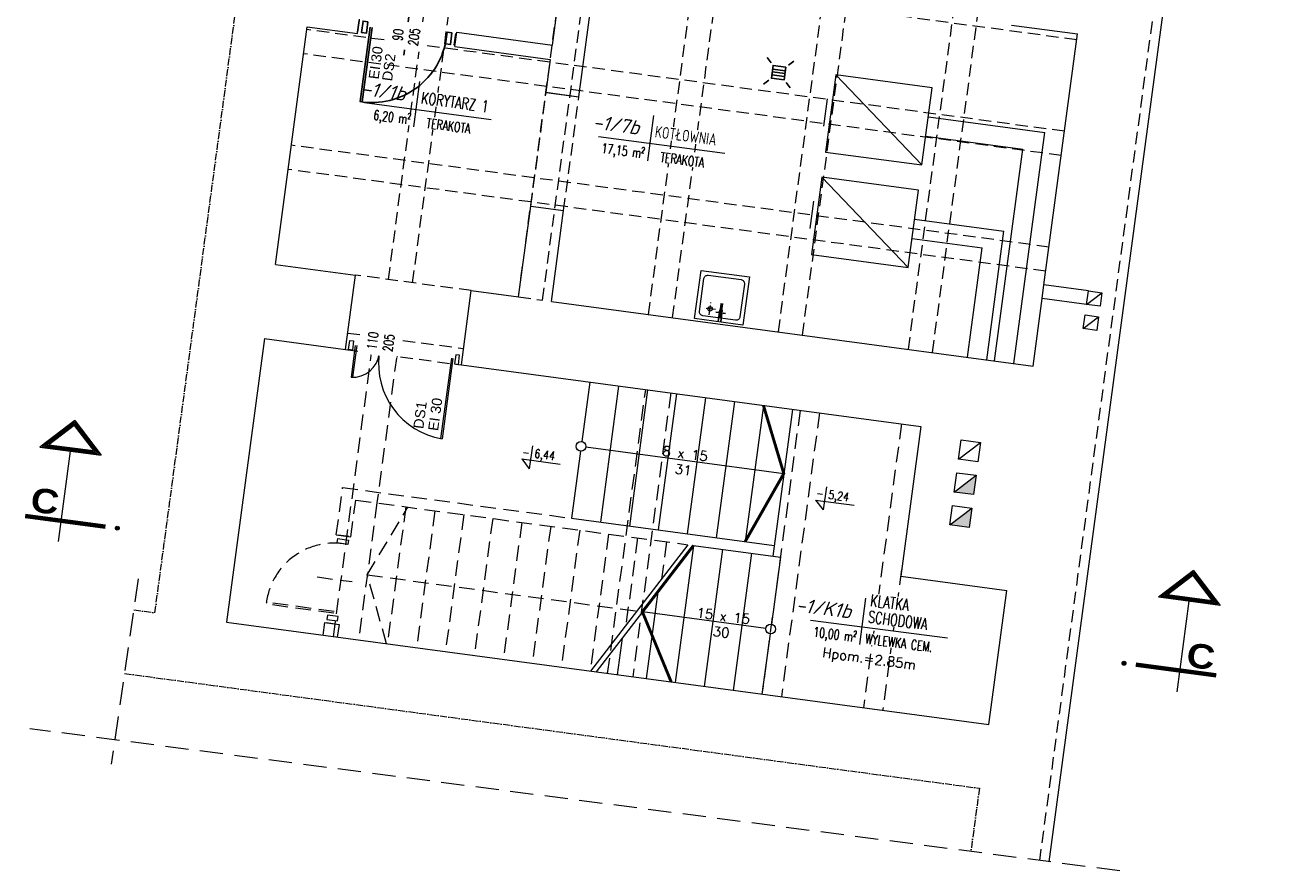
# Model space of a CAD drawing. Header units: millimetres. Extents: x 0 to 1767, y 0 to 2077.
# Tile 1 of 2: x 0 to 1288, y 0 to 868. Entities that reach past the tile are written whole.
import ezdxf
from ezdxf.enums import TextEntityAlignment as Align

# ---------------------------------------------------------------- set-up
doc = ezdxf.new("R2010")
doc.units = ezdxf.units.MM
for name, pattern in [('ACAD_ISO04W100', [30, 24, -3, 0, -3]), ('ACAD_ISO10W100', [18, 12, -3, 0, -3]), ('HIDDEN', [9.525, 6.35, -3.175]), ('HIDDEN2', [4.7625, 3.175, -1.5875])]:
    doc.linetypes.add(name, pattern=pattern)
for name, color, linetype in [('0_05', 23, 'Continuous'), ('0_13', 1, 'Continuous'), ('0_25', 3, 'Continuous'), ('0_35', 140, 'Continuous'), ('DRZWI_OZNACZENIA', 3, 'Continuous'), ('OPIS_POMIESZCZEN', 3, 'Continuous'), ('OPISY', 3, 'Continuous'), ('STOLARKA', 1, 'Continuous'), ('URZĄDZENIA', 1, 'Continuous')]:
    doc.layers.add(name, color=color, linetype=linetype)
doc.styles.add('1_100', font='simplex.shx', dxfattribs={"height": 14})
doc.styles.add('2', font='ARIAL.TTF', dxfattribs={"height": 16})
doc.styles.add('IP_simplex_07', font='simplex.shx', dxfattribs={"width": 0.7})
doc.styles.add('IP_simplex_08', font='simplex.shx', dxfattribs={"width": 0.8})
doc.styles.get("Standard").update_dxf_attribs({"font": 'arial.ttf'})
doc.styles.add('techniczny', font='isocpeur.ttf', dxfattribs={"oblique": 15, "height": 12})

# ---------------------------------------------------------------- blocks, each defined once
blk = doc.blocks.new('drz')
at = {"color": 2}
for p, q in [((12, -0.7), (12, 76.3)), ((14, -0.7), (14, 76.3))]:
    blk.add_line(p, q, dxfattribs=at)
at = {"color": 1}
for p, q in [((50, 23.3), (50, -16.5)), ((0, -6), (0, 6)), ((100, -6), (100, 6))]:
    blk.add_line(p, q, dxfattribs=at)
at = {"color": 2}
for points in [[(9, -6), (9, 6), (4, 6), (4, -6)], [(91, -6), (91, 6), (96, 6), (96, -6)]]:
    blk.add_lwpolyline(points, close=True, dxfattribs=at)
at = {"color": 1}
blk.add_arc((14, -0.7), 77, 359.9106, 91.7106, dxfattribs=at)
blk = doc.blocks.new('A$C3C8D6F47')
at = {"color": 1}
for p, q in [((-9, 9), (-13.8, 13.8)), ((9, 9), (13.8, 13.8)), ((6.6, 2.8), (-6.6, 2.8)), ((6.6, 0), (-6.6, 0)), ((-9, -9), (-13.8, -13.8)), ((6.6, -3), (-6.6, -3)), ((9, -9), (13.8, -13.8))]:
    blk.add_line(p, q, dxfattribs=at)
blk.add_lwpolyline([(6.6, 6.6), (6.6, -6.6), (-6.6, -6.6), (-6.6, 6.6)], close=True, dxfattribs=at)
blk = doc.blocks.new('A$C37B37016')
at = {"color": 1}
for p, q in [((-9, -1.3), (-9, 1.3)), ((-7.8, -1.3), (-7.8, 1.3)), ((-6.7, -1.3), (-6.7, 1.3)), ((-5.5, -1.3), (-5.5, 1.3)), ((-4.3, -1.3), (-4.3, 1.3)), ((9.1, 1.3), (-3.1, 1.3)), ((-3.1, -1.3), (-3.1, 1.3)), ((9.1, -1.3), (-3.1, -1.3))]:
    blk.add_line(p, q, dxfattribs=at)
at = {"color": 1, "linetype": 'ACAD_ISO04W100', "ltscale": 0.125}
for p, q in [((-5, 0), (5, 0)), ((0, -5), (0, 5))]:
    blk.add_line(p, q, dxfattribs=at)

msp = doc.modelspace()

# ---------------------------------------------------------------- hatches: boundary and pattern name
at = {"layer": '0_13', "lineweight": 5}
for points in [[(976.6, 406.2), (954.1, 389), (973.9, 386.4)], [(972.1, 372.5), (949.6, 355.3), (969.4, 352.7)]]:
    msp.add_hatch(color=256, dxfattribs=at).paths.add_polyline_path(points)
at = {"layer": '0_25', "lineweight": 5}
for points in [[(95, 353.9, 1), (94.4, 350, 1)], [(1128.6, 215.2, -1), (1128.1, 211.2, -1)]]:
    msp.add_hatch(color=256, dxfattribs=at).paths.add_polyline_path(points)

# ---------------------------------------------------------------- linework, layer by layer
at = {"layer": '0_05', "linetype": 'HIDDEN', "lineweight": 5, "ltscale": 2}
for p, q in [((373.1, 607.3), (530.4, 1778.8)), ((397.9, 603.9), (555.2, 1775.4)), ((506.6, 589.3), (663.8, 1760.8)), ((531.4, 586), (688.6, 1757.5)), ((1276.3, 1759.4), (1041.6, 10.7)), ((640.1, 571.4), (797.3, 1742.9)), ((664.9, 568.1), (822.1, 1739.6)), ((773.5, 553.5), (930.8, 1725)), ((798.3, 550.2), (955.6, 1721.7)), ((907, 535.6), (1064.3, 1707.1)), ((931.8, 532.3), (1089, 1703.8)), ((1080, 853.3), (302, 957.7)), ((1067.4, 759.4), (289.4, 863.8)), ((1064, 734.6), (286, 839)), ((1051.4, 640.6), (273.4, 745.1)), ((1048.1, 615.8), (270.1, 720.3)), ((331.3, 552.3), (450.2, 536.4)), ((329, 535.5), (448, 519.5))]:
    msp.add_line(p, q, dxfattribs=at)
at = {"layer": '0_13', "linetype": 'ACAD_ISO10W100', "lineweight": 5, "ltscale": 0.6}
for p, q in [((133.3, 265.1), (350, 1879.6)), ((111.6, 268), (133.3, 265.1)), ((102, 202.7), (979.9, 84.9)), ((979.9, 84.9), (971.2, 19.9))]:
    msp.add_line(p, q, dxfattribs=at)
at = {"layer": '0_13', "lineweight": 5}
for p, q in [((920.9, 724.8), (832.4, 817.4)), ((823.7, 792.7), (820, 764.7)), ((927.6, 774.4), (1047.1, 758.3)), ((924.9, 754.5), (1024.6, 741.2)), ((1015.2, 521.1), (1047.1, 758.3)), ((995.4, 523.7), (1024.6, 741.2)), ((906.8, 619.7), (818.3, 712.3)), ((809.6, 687.5), (805.8, 659.6)), ((913.4, 669.2), (1005.2, 656.9)), ((987.5, 524.8), (1005.2, 656.9)), ((910.8, 649.4), (982.7, 639.8)), ((967.6, 527.5), (982.7, 639.8)), ((1044.3, 587.8), (1046.2, 601.7)), ((1091.8, 595.6), (1046.2, 601.7)), ((1089.9, 581.7), (1105.7, 593.7)), ((1089.9, 581.7), (1044.3, 587.8)), ((1086.6, 556.9), (1102.4, 568.9)), ((958.6, 422.7), (981.1, 439.9)), ((575.9, 435.3), (779.1, 408)), ((954.1, 389), (976.6, 406.2)), ((949.6, 355.3), (972.1, 372.5)), ((633.9, 266), (586.3, 204.3)), ((760.8, 249), (633.9, 266))]:
    msp.add_line(p, q, dxfattribs=at)
at = {"layer": '0_13', "color": 1, "linetype": 'ACAD_ISO04W100', "lineweight": 5, "ltscale": 0.4}
for p, q in [((702.5, 570.9), (704.2, 583.6)), ((708.8, 576.3), (697.8, 577.8))]:
    msp.add_line(p, q, dxfattribs=at)
at = {"layer": '0_13', "linetype": 'HIDDEN2', "lineweight": 5, "ltscale": 5}
for p, q in [((316.7, 240.5), (355.8, 531.9)), ((381.6, 528.4), (361.3, 377.8)), ((598.2, 202.7), (637.3, 494.1)), ((663, 490.7), (623.9, 199.3)), ((795.8, 472.8), (756.7, 181.4)), ((815.7, 470.2), (776.6, 178.8)), ((899.9, 458.9), (860.8, 167.5)), ((319.6, 345.1), (326.1, 393.6)), ((326.1, 393.6), (561, 362.1)), ((334.5, 343.1), (339.5, 380.7)), ((334.5, 343.1), (339.5, 380.7)), ((339.5, 380.7), (680.7, 334.9)), ((361.3, 377.8), (342.4, 237.1)), ((351.4, 304), (393.1, 373.5)), ((390.9, 373.8), (372, 233.1)), ((420.8, 369.8), (401.9, 229.1)), ((450.5, 365.8), (431.6, 225.1)), ((480.2, 361.8), (461.3, 221.1)), ((510, 357.8), (491.1, 217.1)), ((510, 357.8), (491.1, 217.1)), ((539.7, 353.8), (520.8, 213.1)), ((569.5, 349.9), (550.6, 209.1)), ((319.6, 345.1), (334.5, 343.1)), ((332.5, 343.3), (321.6, 344.8)), ((599.2, 345.9), (580.3, 205.1)), ((628.9, 341.9), (616.9, 252.2)), ((658.7, 337.9), (653.6, 299.7)), ((900, 309.5), (880.6, 164.8)), ((300, 301.8), (335.9, 297)), ((351.4, 304), (628.2, 266.8)), ((371.2, 233.2), (351.4, 304)), ((317, 264.6), (247.6, 273.9)), ((317.3, 266.4), (247.8, 275.7)), ((307.5, 254.9), (305.8, 242)), ((307.5, 254.9), (322.4, 252.9)), ((320.4, 253.1), (309.5, 254.6)), ((322.4, 252.9), (320.6, 240))]:
    msp.add_line(p, q, dxfattribs=at)
at = {"layer": '0_13', "linetype": 'HIDDEN2', "lineweight": 5, "ltscale": 7.5}
for p, q in [((116.2, 300), (88.5, 109.6)), ((1124, 0), (5, 145.9))]:
    msp.add_line(p, q, dxfattribs=at)
at = {"layer": '0_13', "lineweight": 5}
for points in [[(821.8, 738.1), (920.9, 724.8), (931.5, 804.1), (832.4, 817.4)], [(807.7, 633), (906.8, 619.7), (917.4, 699), (818.3, 712.3)]]:
    msp.add_lwpolyline(points, close=True, dxfattribs=at)
at = {"layer": '0_13', "lineweight": 5, "const_width": 3}
for points in [[(739.4, 338.1), (779.1, 408), (758.2, 477.9)], [(686.4, 334.2), (633.9, 266), (663.5, 194)]]:
    msp.add_lwpolyline(points, dxfattribs=at)
at = {"layer": '0_13', "linetype": 'HIDDEN2', "lineweight": 5, "ltscale": 5}
for points in [[(331.4, 335.2), (320.6, 336.7), (321.2, 341.2), (332, 339.7)], [(321.5, 261.2), (310.7, 262.7), (310, 258.2), (320.9, 256.7)]]:
    msp.add_lwpolyline(points, close=True, dxfattribs=at)
at = {"layer": '0_13', "lineweight": 5}
for centre, radius in [((703.4, 577.1), 2.23), ((570.9, 435.9), 5), ((765.7, 248.3), 5)]:
    msp.add_circle(centre, radius, dxfattribs=at)
for centre, radius, start, end in [((336.1, 534.7), 27.9, 267.2299, 352.3552), ((440.9, 520.6), 77.9, 172.3552, 260.6116)]:
    msp.add_arc(centre, radius, start, end, dxfattribs=at)
at = {"layer": '0_13', "linetype": 'HIDDEN2', "lineweight": 5, "ltscale": 5}
msp.add_arc((317.3, 266.4), 70.1, 82.2659, 174.0658, dxfattribs=at)
at = {"layer": '0_25', "linetype": 'HIDDEN', "lineweight": 5, "ltscale": 2}
for p, q in [((519.3, 682.5), (535, 799.4)), ((553, 678), (568.7, 794.9)), ((458.2, 595.8), (339.3, 611.8)), ((506.6, 589.3), (531.4, 586))]:
    msp.add_line(p, q, dxfattribs=at)
at = {"layer": '0_25', "lineweight": 5}
for p, q in [((579.8, 501.8), (571.6, 440.9)), ((609.5, 497.8), (590.8, 358.1)), ((639.2, 493.9), (620.5, 354.1)), ((669, 489.9), (650.2, 350.1)), ((698.7, 485.9), (680, 346.1)), ((728.4, 481.9), (709.7, 342.1)), ((758.2, 477.9), (739.4, 338.1)), ((787.9, 473.9), (767.7, 323.2)), ((51, 462.5), (15.2, 435.2)), ((50.8, 461.2), (17.5, 435.8)), ((50.7, 460), (19.8, 436.4)), ((50.5, 458.7), (22, 437)), ((50.3, 457.5), (24.3, 437.6)), ((50.3, 457.5), (70.2, 431.5)), ((50.5, 458.7), (72.2, 430.3)), ((50.7, 460), (74.2, 429.1)), ((50.8, 461.2), (76.3, 427.9)), ((51, 462.5), (78.3, 426.7)), ((15.2, 435.2), (78.3, 426.7)), ((17.5, 435.8), (76.3, 427.9)), ((19.8, 436.4), (74.2, 429.1)), ((22, 437), (72.2, 430.3)), ((24.3, 437.6), (70.2, 431.5)), ((34.3, 338.1), (46.8, 431)), ((570.3, 431), (561, 362.1)), ((0, 362.9), (82.1, 351.9)), ((0.1, 363.9), (82.2, 352.9)), ((0.1, 363.4), (82.1, 352.4)), ((0.2, 364.4), (82.3, 353.4)), ((0.3, 365.4), (82.4, 354.4)), ((0.3, 364.9), (82.3, 353.9)), ((0.4, 365.9), (82.5, 354.8)), ((0.5, 366.4), (82.5, 355.3)), ((561, 362.1), (769.2, 334.2)), ((686.4, 334.2), (667.5, 193.4)), ((686.4, 334.2), (775.6, 322.2)), ((716.2, 330.2), (697.3, 189.4)), ((745.9, 326.2), (727, 185.4)), ((775.6, 322.2), (766.4, 253.3)), ((1199.7, 308.3), (1163.9, 281)), ((1199.7, 308.3), (1163.9, 281)), ((1199.5, 307.1), (1166.2, 281.6)), ((1199.3, 305.8), (1168.4, 282.2)), ((1199.2, 304.5), (1170.7, 282.8)), ((1199, 303.3), (1173, 283.4)), ((1199, 303.3), (1218.8, 277.3)), ((1199.2, 304.5), (1220.9, 276.1)), ((1199.3, 305.8), (1222.9, 274.9)), ((1199.5, 307.1), (1224.9, 273.7)), ((1199.7, 308.3), (1227, 272.6)), ((649.8, 286.6), (637.8, 197.4)), ((1218.8, 277.3), (1173, 283.4)), ((1227, 272.6), (1163.9, 281)), ((1224.9, 273.7), (1166.2, 281.6)), ((1222.9, 274.9), (1168.4, 282.2)), ((1220.9, 276.1), (1170.7, 282.8)), ((1183, 183.9), (1195.4, 276.8)), ((613.1, 239.1), (608.1, 201.4)), ((765, 243.4), (756.7, 181.4)), ((1222.6, 198.8), (1140.5, 209.8)), ((1222.7, 199.8), (1140.6, 210.8)), ((1222.7, 199.3), (1140.6, 210.3)), ((1222.8, 200.3), (1140.7, 211.3)), ((1222.9, 201.3), (1140.8, 212.3)), ((1222.9, 200.8), (1140.8, 211.8)), ((1223, 201.8), (1140.9, 212.8)), ((1223.1, 202.3), (1141, 213.3))]:
    msp.add_line(p, q, dxfattribs=at)
msp.add_lwpolyline([(1045.3, 594.7, 0, 16, 0), (1038.4, 595.7, 0, 0, 0), (1027.9, 597.1, 0, 0, 0)], format="xyseb", dxfattribs=at)
for points in [[(1103.8, 579.8), (1089.9, 581.7), (1091.8, 595.6), (1105.7, 593.7)], [(1100.5, 555), (1086.6, 556.9), (1088.5, 570.8), (1102.4, 568.9)], [(958.6, 422.7), (961.3, 442.6), (981.1, 439.9), (978.4, 420.1)], [(954.1, 389), (956.8, 408.9), (976.6, 406.2), (973.9, 386.4)], [(949.6, 355.3), (952.2, 375.2), (972.1, 372.5), (969.4, 352.7)]]:
    msp.add_lwpolyline(points, close=True, dxfattribs=at)
for centre in [(94.7, 351.9), (1128.4, 213.2)]:
    msp.add_circle(centre, 2, dxfattribs=at)
at = {"layer": '0_35', "lineweight": 5}
for p, q in [((1051.5, 9.4), (1287.5, 1767.9)), ((541.5, 848), (622.6, 1452.6)), ((568.7, 794.9), (583.3, 903.9)), ((257, 622.8), (289.7, 866.7)), ((289.7, 866.7), (341.3, 859.7)), ((341.3, 859.7), (343.3, 874.6)), ((1013, 868.5), (1080.8, 859.4)), ((441.4, 846.3), (443.4, 861.2)), ((443.4, 861.2), (541.5, 848)), ((1046.2, 601.7), (1080.8, 859.4)), ((441.4, 846.3), (539.3, 833.2)), ((539.3, 833.2), (534.8, 799.5)), ((534.8, 799.5), (568.7, 794.9)), ((535, 799.4), (568.7, 794.9)), ((506.8, 589.3), (519.3, 682.5)), ((519.3, 682.5), (553, 678)), ((540.5, 584.8), (553, 678)), ((257, 622.8), (339.3, 611.8)), ((329, 535.5), (339.3, 611.8)), ((448, 519.5), (458.2, 595.8)), ((458.2, 595.8), (506.8, 589.3)), ((540.5, 584.8), (1035, 518.4)), ((1035, 518.4), (1044.3, 587.8)), ((245.8, 546.7), (206.7, 255.3)), ((245.8, 546.7), (329, 535.5)), ((448, 519.5), (919.7, 456.2)), ((919.7, 456.2), (899.1, 302.6)), ((680.7, 334.9), (580.6, 205.1)), ((899.1, 302.6), (1008.1, 287.9)), ((989.6, 150.2), (1008.1, 287.9)), ((206.7, 255.3), (989.6, 150.2))]:
    msp.add_line(p, q, dxfattribs=at)
at = {"layer": 'OPIS_POMIESZCZEN', "lineweight": 5}
for p, q in [((405.1, 810.4), (398.9, 764)), ((348.7, 789.1), (478.6, 771.6)), ((645.2, 775.5), (639, 729.1)), ((588.8, 754.2), (718.7, 736.8)), ((862.9, 280.2), (856.7, 232.5)), ((806.4, 257.3), (947.1, 239.2))]:
    msp.add_line(p, q, dxfattribs=at)
at = {"layer": 'OPISY', "color": 1, "lineweight": 5}
for p, q in [((521, 436.6), (517.7, 412.8)), ((510, 423), (549.4, 417.6)), ((510, 423), (517.7, 412.8)), ((822.8, 394.4), (819.6, 370.6)), ((811.8, 380.8), (851.3, 375.4)), ((811.8, 380.8), (819.6, 370.6))]:
    msp.add_line(p, q, dxfattribs=at)
at = {"layer": 'STOLARKA', "color": 1, "lineweight": 5}
msp.add_line((366.8, 554.1), (362.7, 522.9), dxfattribs=at)
at = {"layer": 'STOLARKA', "color": 2, "lineweight": 5}
for p, q in [((339.1, 539.6), (334.8, 506.9)), ((340.7, 539.4), (336.3, 506.8)), ((437.7, 526.4), (426.7, 444.1)), ((439.3, 526.2), (428.2, 443.8))]:
    msp.add_line(p, q, dxfattribs=at)
for points in [[(337.4, 544.1), (336.1, 534.7), (332.2, 535.2), (333.4, 544.6)], [(442.2, 530), (440.9, 520.6), (444.9, 520.1), (446.1, 529.5)]]:
    msp.add_lwpolyline(points, close=True, dxfattribs=at)
at = {"layer": 'URZĄDZENIA', "color": 1, "linetype": 'ACAD_ISO04W100', "lineweight": 5, "ltscale": 0.4}
for p, q in [((702.5, 570.9), (704.2, 583.6)), ((708.8, 576.3), (697.8, 577.8))]:
    msp.add_line(p, q, dxfattribs=at)
at = {"layer": 'URZĄDZENIA', "color": 3, "lineweight": 5}
msp.add_lwpolyline([(737, 560.4), (687.5, 567.1), (694.1, 616.6), (743.7, 610)], close=True, dxfattribs=at)
msp.add_lwpolyline([(737, 560.4), (687.5, 567.1), (694.1, 616.6), (743.7, 610)], close=True, dxfattribs=at)
at = {"layer": 'URZĄDZENIA', "color": 1, "lineweight": 5}
msp.add_lwpolyline([(729.6, 565.5), (695.9, 570, -0.414214), (692.5, 574.5), (697, 608.2, -0.414214), (701.5, 611.6), (735.2, 607.1, -0.414214), (738.6, 602.6), (734.1, 568.9, -0.414214)], format="xyb", close=True, dxfattribs=at)
msp.add_lwpolyline([(729.6, 565.5), (695.9, 570, -0.414214), (692.5, 574.5), (697, 608.2, -0.414214), (701.5, 611.6), (735.2, 607.1, -0.414214), (738.6, 602.6), (734.1, 568.9, -0.414214)], format="xyb", close=True, dxfattribs=at)
at = {"layer": 'URZĄDZENIA', "lineweight": 5}
msp.add_circle((703.4, 577.1), 2.23, dxfattribs=at)

# ---------------------------------------------------------------- block references
at = {"layer": 'STOLARKA', "lineweight": 5, "xscale": -1.000999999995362, "yscale": 1.001000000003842, "zscale": 1.001000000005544, "rotation": 172.3552364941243}
msp.add_blockref('drz', (342.3, 867.2), dxfattribs=at)
at = {"layer": 'URZĄDZENIA', "lineweight": 5}
for name, p, rotation in [('A$C3C8D6F47', (773.8, 819.6), 352.3552364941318), ('A$C3C8D6F47', (773.8, 819.6), 352.355236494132), ('A$C37B37016', (714.2, 573), 262.355236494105), ('A$C37B37016', (714.2, 573), 262.3552364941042)]:
    msp.add_blockref(name, p, dxfattribs=dict(at, rotation=rotation))

# ---------------------------------------------------------------- texts
at = {"layer": '0_25', "lineweight": 5, "char_height": 25, "width": 128.052, "rotation": 352.3552, "style": '2'}
for insert, attachment_point in [((36.4, 390.2), 3), ((1194.7, 234.7), 1)]:
    msp.add_mtext('{\\fArial Black|b0|i0|c238|p34;C }', dxfattribs=dict(at, insert=insert, attachment_point=attachment_point))
at = {"layer": 'OPIS_POMIESZCZEN', "color": 6, "lineweight": 5, "char_height": 14.4, "width": 62.559, "attachment_point": 9, "rotation": 352.3552, "style": 'techniczny'}
for s, insert in [('{\\C3;-1/1b}', (389.9, 790.6)), ('{\\C3;-1/7b}', (630, 755.8))]:
    msp.add_mtext(s, dxfattribs=dict(at, insert=insert))
at = {"layer": 'OPIS_POMIESZCZEN', "lineweight": 5, "insert": (847.6, 259.1), "char_height": 14.4, "width": 62.559, "attachment_point": 9, "rotation": 352.6947, "style": 'techniczny'}
msp.add_mtext('-1/K1b', dxfattribs=at)
at = {"layer": 'OPISY', "color": 3, "lineweight": 5, "style": 'IP_simplex_08', "width": 0.8}
for s, p in [('- 6,44', (509.6, 423.5)), ('- 5,24', (811.5, 381.3))]:
    msp.add_text(s, height=8.8, rotation=352.2386, dxfattribs=at).set_placement(p, align=Align.BOTTOM_LEFT)
at = {"layer": 'OPISY', "lineweight": 5, "char_height": 10.39, "width": 36.383, "attachment_point": 7, "rotation": 82.3552}
for s, insert in [('{\\fArial|b0|i0|c0|p34;EI 30}', (363.1, 812.3)), ('{\\fArial|b0|i0|c0|p34;DS2}', (376.9, 810.4)), ('{\\fArial|b0|i0|c0|p34;DS1}', (409, 453.4)), ('{\\fArial|b0|i0|c0|p34;EI 30}', (424.2, 451.3))]:
    msp.add_mtext(s, dxfattribs=dict(at, insert=insert))
at = {"layer": 'OPISY', "lineweight": 5, "char_height": 10, "width": 131.517, "attachment_point": 2, "rotation": 352.7105, "style": '1_100'}
for s, insert in [('8 x 15\\P31', (678.5, 433.4)), ('15 x 15\\P30', (717.6, 266.7))]:
    msp.add_mtext(s, dxfattribs=dict(at, insert=insert))

# ---------------------------------------------------------------- next in the draw order: texts
at = {"layer": 'DRZWI_OZNACZENIA', "color": 3, "lineweight": 5, "char_height": 10, "width": 18.59, "attachment_point": 5, "rotation": 82.3552, "style": 'IP_simplex_07', "bg_fill": 2}
for s, insert in [('90\\P205', (391.2, 857.4)), ('110\\P205', (365.1, 543.3))]:
    msp.add_mtext(s, dxfattribs=dict(at, insert=insert))
at = {"layer": 'OPIS_POMIESZCZEN', "lineweight": 5, "char_height": 12, "attachment_point": 7, "rotation": 352.3552, "line_spacing_factor": 0.85, "style": 'IP_simplex_07', "bg_fill": 3, "box_fill_scale": 1.1, "bg_fill_color": 256, "bg_fill_true_color": 13158600, "bg_fill_transparency": 6488161}
for s, insert in [('KORYTARZ 1', (406.1, 788)), ('KOTŁOWNIA', (646.2, 753.2))]:
    msp.add_mtext(s, dxfattribs=dict(at, insert=insert))
at = {"layer": 'OPIS_POMIESZCZEN', "lineweight": 5, "char_height": 10, "rotation": 352.6947, "style": 'IP_simplex_07', "bg_fill": 3, "box_fill_scale": 1.1, "bg_fill_color": 256, "bg_fill_true_color": 13158600, "bg_fill_transparency": 6488161}
for s, insert, attachment_point in [('{\\C3;6,20} m²', (394.9, 763.5), 9), ('{\\C3;17,15} m²', (635, 728.6), 9), ('10,00 m²', (852.6, 232), 9), ('WYLEWKA CEM.', (862.3, 233.6), 7)]:
    msp.add_mtext(s, dxfattribs=dict(at, insert=insert, attachment_point=attachment_point))

# ---------------------------------------------------------------- next in the draw order: texts
at = {"layer": 'OPIS_POMIESZCZEN', "lineweight": 5, "char_height": 10, "attachment_point": 7, "rotation": 352.3552, "style": 'IP_simplex_07', "bg_fill": 3, "box_fill_scale": 1.1, "bg_fill_color": 256, "bg_fill_true_color": 13158600, "bg_fill_transparency": 6488161}
for insert in [(411.6, 763), (651.7, 728.1)]:
    msp.add_mtext('TERAKOTA', dxfattribs=dict(at, insert=insert))
at = {"layer": 'OPIS_POMIESZCZEN', "lineweight": 5, "insert": (865.1, 255.1), "char_height": 12, "attachment_point": 7, "rotation": 352.6947, "line_spacing_factor": 0.85, "style": 'IP_simplex_07', "bg_fill": 3, "box_fill_scale": 1.1, "bg_fill_color": 256, "bg_fill_true_color": 13158600, "bg_fill_transparency": 6488161}
msp.add_mtext('KLATKA \\PSCHODOWA', dxfattribs=at)
at = {"layer": 'OPISY', "lineweight": 5, "insert": (865.6, 209.7), "char_height": 10, "width": 191.659, "attachment_point": 8, "rotation": 352.1897, "style": '1_100'}
msp.add_mtext('Hpom.=2.85m', dxfattribs=at)

doc.saveas('drawing.dxf')
